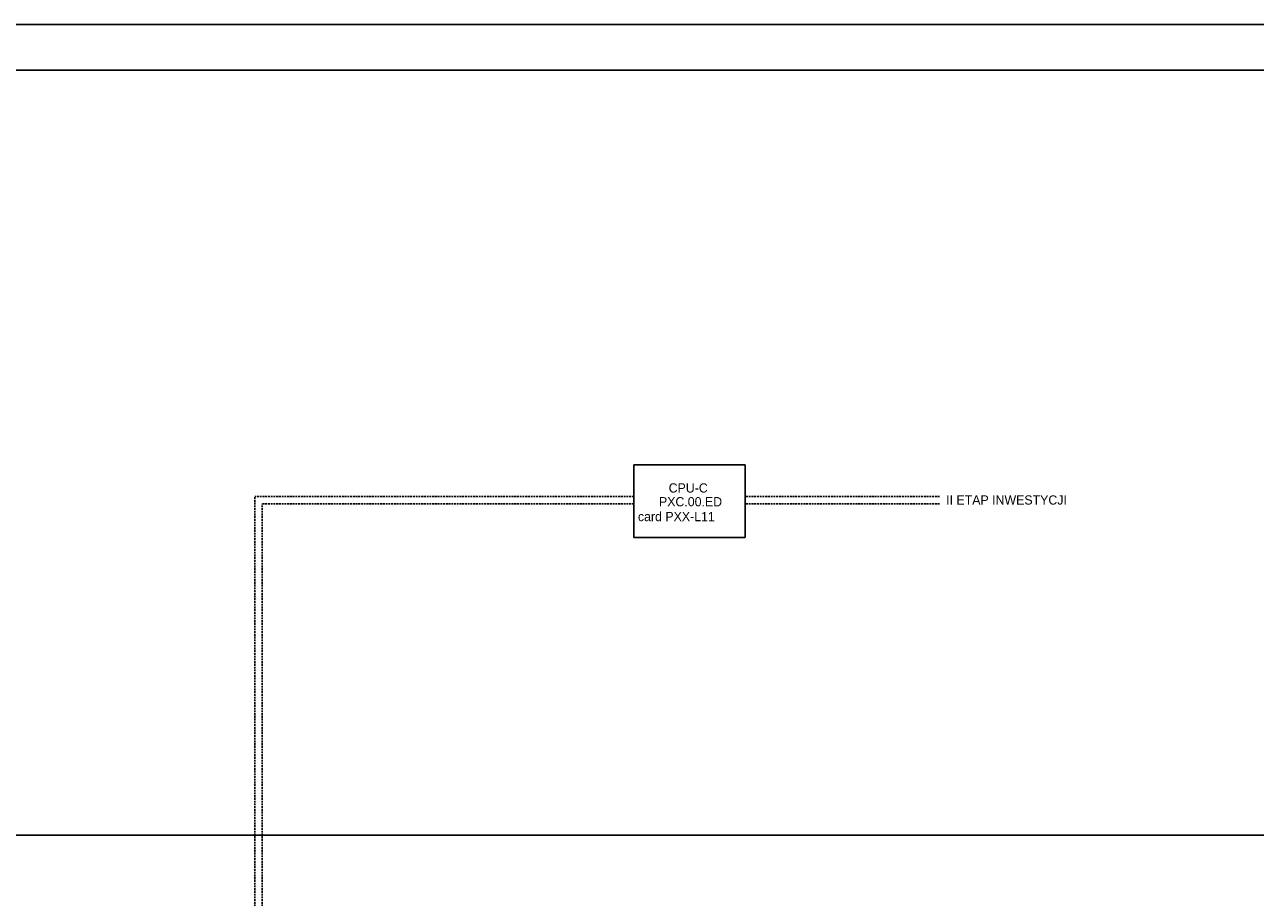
# Model space of a CAD drawing. Header units: millimetres. Extents: x -4295 to 10692, y -6128 to -188.
# Tile 8 of 30: x -2665 to -1315, y -2291 to -1333. Entities that reach past the tile are written whole.
import ezdxf
from ezdxf.enums import TextEntityAlignment as Align

# ---------------------------------------------------------------- set-up
doc = ezdxf.new("R2010")
doc.units = ezdxf.units.MM
for name, pattern in [('ACISOTGL', [3, 2, -1]), ('ACISOWELD', [3, 2, -1]), ('DOT2', [0.125, 0, -0.125])]:
    doc.linetypes.add(name, pattern=pattern)
for name, color, linetype in [('AIS_SZAFY', 184, 'Continuous'), ('AIS_tabelka', 184, 'Continuous'), ('BACnet_LON', 170, 'Continuous'), ('BMS_podkład', 184, 'DOT2')]:
    doc.layers.add(name, color=color, linetype=linetype)
doc.layers.add('ETHERNET', color=10, linetype='Continuous', lineweight=30)

msp = doc.modelspace()

# ---------------------------------------------------------------- linework, layer by layer
at = {"layer": 'AIS_SZAFY'}
for p, q in [((-1874.5, -1816.3), (-1996.8, -1816.3)), ((-1996.8, -1895.8), (-1996.8, -1816.3)), ((-1874.5, -1816.3), (-1874.5, -1895.8)), ((-1874.5, -1895.8), (-1996.8, -1895.8))]:
    msp.add_line(p, q, dxfattribs=at)
at = {"layer": 'AIS_tabelka'}
for p, q in [((-4294.6, -1333.2), (1645.4, -1333.2)), ((-3994.6, -1383.2), (1595.4, -1383.2))]:
    msp.add_line(p, q, dxfattribs=at)
at = {"layer": 'AIS_tabelka', "color": 6}
msp.add_line((-3968.1, -2222.3), (1521.9, -2222.3), dxfattribs=at)
at = {"layer": 'BACnet_LON', "linetype": 'ACISOWELD'}
for p, q in [((-1996.8, -1850.8), (-2412.4, -1850.8)), ((-2412.4, -2849.6), (-2412.4, -1850.8)), ((-1996.8, -1858.9), (-2404.3, -1858.9)), ((-2404.3, -2849.6), (-2404.3, -1858.9))]:
    msp.add_line(p, q, dxfattribs=at)
at = {"layer": 'ETHERNET', "linetype": 'ACISOTGL'}
for p, q in [((-1661.6, -1850.8), (-1874.5, -1850.8)), ((-1661.6, -1858.9), (-1874.5, -1858.9))]:
    msp.add_line(p, q, dxfattribs=at)

# ---------------------------------------------------------------- texts
at = {"layer": 'BMS_podkład', "color": 4}
for s, height, p in [('CPU-C', 10.12, (-1958.5, -1841.5)), ('II ETAP INWESTYCJI', 10.125, (-1654.2, -1854.7))]:
    msp.add_text(s, height=height, dxfattribs=at).set_placement(p, align=Align.MIDDLE_LEFT)
at = {"layer": 'BMS_podkład'}
for s, height, p in [('PXC.00.ED', 10.12, (-1969.1, -1856.6)), ('card PXX-L11', 10.125, (-1992.2, -1872.9))]:
    msp.add_text(s, height=height, dxfattribs=at).set_placement(p, align=Align.MIDDLE_LEFT)

doc.saveas('drawing.dxf')
